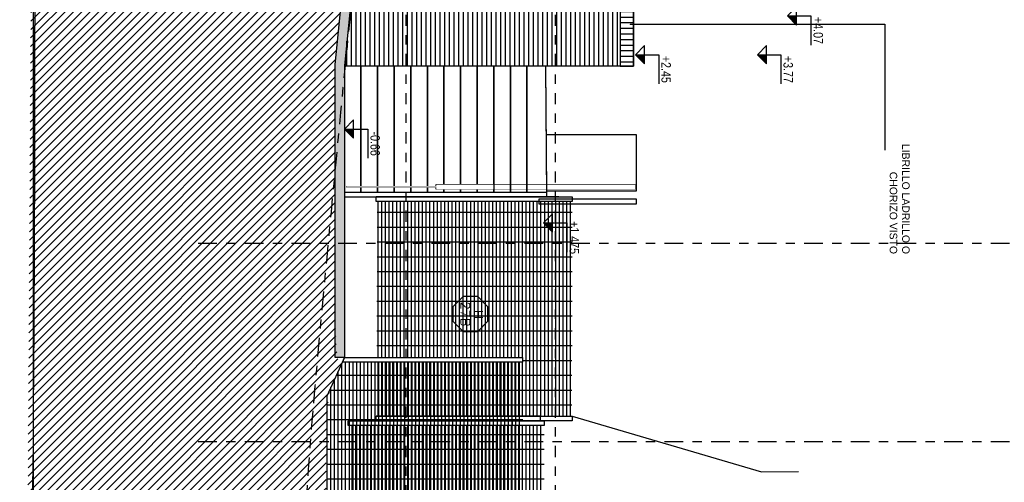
# Model space of a CAD drawing. Header units: millimetres. Extents: x 4617 to 4884, y 1258 to 1784.
# Tile 153 of 168: x 4653.46 to 4664.02, y 1575.25 to 1580.21. Entities that reach past the tile are written whole.
import ezdxf
from ezdxf.enums import TextEntityAlignment as Align

# ---------------------------------------------------------------- set-up
doc = ezdxf.new("R2010")
doc.units = ezdxf.units.MM
doc.header["$LTSCALE"] = 0.4
doc.set_wipeout_variables(frame=1)
doc.linetypes.add('DASHDOT', pattern=[1, 0.5, -0.25, 0, -0.25])
for name, color, linetype in [('00 AC - ABERTURAS ALUMINIO - HATCH', 254, 'Continuous'), ('00 AC - ABERTURAS ALUMINIO - TIPO', 3, 'Continuous'), ('00 AC - HERRERÍA', 4, 'Continuous'), ('00 AC - SUELO', 1, 'Continuous'), ('00 AC - SUELO HATCH', 253, 'Continuous'), ('00 AC - TEXTOS', 3, 'Continuous'), ('200', 6, 'Continuous'), ('200cotas50', 1, 'Continuous'), ('A HERRERÍA', 4, 'Continuous'), ('A MURO', 1, 'Continuous'), ('Hatch 354', 254, 'Continuous'), ('Hatch Ladrillo Visto', 32, 'Continuous'), ('TXT', 3, 'Continuous'), ('TXT COTA', 3, 'Continuous')]:
    doc.layers.add(name, color=color, linetype=linetype)
doc.styles.add('arial', font='arial.ttf')
doc.styles.add('ARIAL NARROW', font='ARIALN.TTF')
doc.styles.add('ROMANS', font='romans', dxfattribs={"height": 2})
doc.styles.add('SaAS simplex', font='simplex.shx', dxfattribs={"width": 0.8})
doc.dimstyles.new('COTAS 125', dxfattribs={"dimscale": 0.01, "dimtxt": 15, "dimasz": 8, "dimexe": 5, "dimexo": 20, "dimgap": 10, "dimtad": 0, "dimzin": 9, "dimdsep": 46, "dimtxsty": 'SaAS simplex', "dimblk": 'OBLIQUE', "dimcen": 0, "dimclrd": 8, "dimclre": 8, "dimclrt": 256, "dimadec": 1, "dimazin": 0, "dimtfac": 1, "dimtmove": 2, "dimatfit": 3, "dimldrblk": 'OBLIQUE', "dimfxl": 10, "dimlwd": -1, "dimlwe": -1, "dimarcsym": 0})
pattern_1 = [(270, (4644.444386, 1771.97546), (0.0396875, -5e-17), []), (360, (4644.44439, 1771.97546), (2e-16, 0.15875), [])]

# ---------------------------------------------------------------- blocks, each defined once
blk = doc.blocks.new('Nivel corte')
at = {"color": 0}
for p, q in [((0, 0.2), (0.25, 0.2)), ((0, 0), (0, 0.2)), ((0.0784, 0.0784), (-0.0784, 0.0784)), ((0, 0), (-0.0784, 0.0784)), ((0, 0), (0.0784, 0.0784))]:
    blk.add_line(p, q, dxfattribs=at)
blk.add_solid([(0, 0), (0.0784, 0.0784), (0, 0.0784), (0.0784, 0.0784)], dxfattribs=at)
at = {"color": 0, "style": 'ARIAL NARROW', "flags": 4}
blk.add_attdef('NIVEL', text='', height=0.08, dxfattribs=at).set_placement((0.125, 0.2), align=Align.BOTTOM_CENTER)
blk = doc.blocks.new('baranda frente de costado')
at = {"color": 6}
blk.add_lwpolyline([(0.005, 0.96), (0.005, 0), (-0.005, 0), (-0.005, 0.96)], close=True, dxfattribs=at)
blk.add_wipeout([(0.005, 0.96), (0.005, 0), (-0.005, 0), (-0.005, 0.96)], dxfattribs=at)
at = {"color": 2}
blk.add_lwpolyline([(0.025, 0.96), (-0.025, 0.96), (-0.025, 3.095), (0.025, 3.095), (0.025, 0.96)], dxfattribs=at)
blk.add_wipeout([(-0.025, 3.095), (0.025, 3.095), (0.025, 0.96), (-0.025, 0.96)], dxfattribs=at)
at = {"color": 6}
blk.add_wipeout([(0.005, 0.96), (0.005, 0), (-0.005, 0), (-0.005, 0.96)], dxfattribs=at)
blk = doc.blocks.new('_Oblique')
at = {"layer": 'TXT COTA', "color": 0, "lineweight": -2}
blk.add_line((-0.5, -0.5), (0.5, 0.5), dxfattribs=at)
blk = doc.blocks.new('*U575')
at = {"color": 0, "linetype": 'ByBlock', "ltscale": 0.1}
blk.add_lwpolyline([(0, 0.344), (0.119, 0.344), (0.288, 0.175), (0.288, -0.064), (0.119, -0.233), (0, -0.233), (-0.119, -0.233), (-0.288, -0.064), (-0.288, 0.175), (-0.119, 0.344)], close=True, dxfattribs=at)
at = {"color": 0, "style": 'ROMANS', "width": 1.1}
blk.add_text('H', height=0.15, dxfattribs=at).set_placement((-0.088, 0.112))
at = {"color": 0, "linetype": 'ByBlock', "style": 'ROMANS', "width": 1.05}
blk.add_attdef('NRO', text='', height=0.15, dxfattribs=at).set_placement((0, -0.027), align=Align.MIDDLE)

msp = doc.modelspace()

# ---------------------------------------------------------------- hatches: boundary and pattern name
at = {"layer": '00 AC - SUELO HATCH'}
h = msp.add_hatch(dxfattribs=at)
h.set_pattern_fill('LINE', color=254, scale=0.02, angle=1575, double=1)
h.set_pattern_definition([(45, (23.66417, 11.9171), (-0.0449012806, 0.0449012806), [])])
edge = h.paths.add_edge_path()
edge.add_spline(control_points=[(4658.97, 1611.634), (4659.117, 1611.634), (4659.22, 1613.737), (4659.22, 1616.71), (4659.22, 1619.684), (4659.117, 1621.786), (4658.97, 1621.786), (4657.181, 1621.786), (4655.391, 1621.786), (4653.601, 1621.786), (4653.601, 1602.008), (4653.601, 1582.231), (4653.601, 1562.453), (4654.935, 1562.453), (4656.268, 1562.453), (4657.601, 1562.453), (4657.435, 1564.474), (4657.268, 1566.495), (4657.101, 1568.516), (4656.895, 1569.201), (4656.688, 1569.885), (4656.481, 1570.569), (4656.571, 1570.569), (4656.661, 1570.569), (4656.751, 1570.569), (4656.751, 1572.437), (4656.751, 1574.304), (4656.751, 1576.172), (4656.815, 1576.309), (4656.878, 1576.447), (4656.941, 1576.585), (4656.908, 1576.585), (4656.875, 1576.585), (4656.841, 1576.585), (4656.841, 1577.628), (4656.841, 1578.67), (4656.841, 1579.713), (4656.842, 1579.717), (4656.842, 1579.721), (4656.843, 1579.726), (4657.152, 1582.82), (4657.462, 1585.914), (4657.771, 1589.008), (4657.771, 1589.508), (4657.771, 1590.008), (4657.771, 1590.508), (4658.081, 1593.606), (4658.391, 1596.704), (4658.701, 1599.802), (4658.701, 1600.479), (4658.701, 1601.155), (4658.701, 1601.832), (4658.801, 1601.832), (4658.901, 1601.832), (4659.001, 1601.832), (4659.001, 1602.817), (4659.001, 1603.801), (4659.001, 1604.786), (4658.92, 1605.16), (4658.838, 1605.533), (4658.756, 1605.906), (4658.744, 1605.954), (4658.698, 1606.128), (4658.487, 1606.328), (4658.318, 1606.519), (4658.285, 1606.667), (4658.27, 1607.008), (4658.528, 1607.174), (4658.732, 1607.223), (4658.808, 1607.317), (4658.811, 1607.378), (4658.812, 1607.406), (4658.865, 1608.815), (4658.917, 1610.225), (4658.97, 1611.634)], knot_values=[0, 0, 0, 0, 1.570796, 1.570796, 1.570796, 3.141593, 3.141593, 3.141593, 4.141593, 4.141593, 4.141593, 5.141593, 5.141593, 5.141593, 6.141593, 6.141593, 6.141593, 7.141593, 7.141593, 7.141593, 7.762084, 7.762084, 7.762084, 8.762084, 8.762084, 8.762084, 9.762084, 9.762084, 9.762084, 10.762084, 10.762084, 10.762084, 11.762084, 11.762084, 11.762084, 12.762084, 12.762084, 12.762084, 13.762084, 13.762084, 13.762084, 14.762084, 14.762084, 14.762084, 15.762084, 15.762084, 15.762084, 16.762084, 16.762084, 16.762084, 17.762084, 17.762084, 17.762084, 18.762084, 18.762084, 18.762084, 19.762084, 19.762084, 19.762084, 20.762084, 20.762084, 20.762084, 20.909892, 21.297641, 21.56682, 21.769855, 22.049035, 22.421859, 22.577783, 22.673233, 22.75656, 22.75656, 22.75656, 23.75656, 23.75656, 23.75656, 23.75656], weights=[1, 0.804738, 0.804738, 1, 0.804738, 0.804738, 1, 1, 1, 1, 1, 1, 1, 1, 1, 1, 1, 1, 1, 1, 1, 1, 1, 1, 1, 1, 1, 1, 1, 1, 1, 1, 1, 1, 1, 1, 1, 1, 1, 1, 1, 1, 1, 1, 1, 1, 1, 1, 1, 1, 1, 1, 1, 1, 1, 1, 1, 1, 1, 1, 1, 1, 1, 1, 1, 1, 1, 1, 1, 1, 1, 1, 1, 1, 1], degree=3, periodic=0)
at = {"layer": 'Hatch 354'}
h = msp.add_hatch(dxfattribs=at)
h.set_pattern_fill('GRATE', color=256, scale=0.05)
h.set_pattern_definition(pattern_1)
h.paths.add_polyline_path([(4657.292, 1578.256), (4657.288, 1575.956), (4659.381, 1575.956), (4659.385, 1578.256)])
h = msp.add_hatch(dxfattribs=at)
h.set_pattern_fill('GRATE', color=256, scale=0.05)
h.set_pattern_definition(pattern_1)
h.paths.add_polyline_path([(4656.992, 1575.856), (4656.988, 1573.556), (4659.081, 1573.556), (4659.085, 1575.856)])
at = {"layer": 'Hatch Ladrillo Visto'}
h = msp.add_hatch(dxfattribs=at)
h.set_pattern_fill('_USER', color=256, scale=0.05, angle=900, pattern_type=0)
h.set_pattern_definition([(90, (-0.031436, 11.917103), (-0.05, 3e-16), [])])
h.paths.add_polyline_path([(4659.901, 1579.708), (4659.901, 1580.606), (4657.031, 1580.606), (4656.942, 1579.708)])
h = msp.add_hatch(dxfattribs=at)
h.set_pattern_fill('_USER', color=256, scale=0.06, angle=90, pattern_type=0)
h.set_pattern_definition([(360, (4660.02148, 1579.45374), (1e-16, 0.06), [])])
h.paths.add_polyline_path([(4660.041, 1579.708), (4660.041, 1580.606), (4659.898, 1580.606), (4659.898, 1579.708)])

# ---------------------------------------------------------------- linework, layer by layer
at = {"layer": '00 AC - ABERTURAS ALUMINIO - HATCH', "color": 6}
msp.add_lwpolyline([(4660.041, 1580.606), (4660.041, 1579.708), (4656.941, 1579.708)], dxfattribs=at)
at = {"layer": '00 AC - ABERTURAS ALUMINIO - HATCH'}
for points in [[(4657.283, 1578.256), (4657.283, 1578.306), (4659.383, 1578.306), (4659.383, 1578.256)], [(4656.983, 1575.856), (4656.983, 1575.906), (4659.083, 1575.906), (4659.083, 1575.856)], [(4657.283, 1575.906), (4657.283, 1575.956), (4659.383, 1575.956), (4659.383, 1575.906)]]:
    msp.add_lwpolyline(points, close=True, dxfattribs=at)
at = {"layer": '00 AC - ABERTURAS ALUMINIO - HATCH', "linetype": 'DASHDOT'}
for points in [[(4655.374, 1577.809), (4670.733, 1577.809)], [(4655.374, 1575.687), (4670.733, 1575.687)]]:
    msp.add_lwpolyline(points, dxfattribs=at)
at = {"layer": '00 AC - ABERTURAS ALUMINIO - HATCH', "color": 1}
msp.add_lwpolyline([(4656.751, 1576.172), (4656.751, 1570.569)], dxfattribs=at)
at = {"layer": '00 AC - HERRERÍA', "color": 253}
for p, q in [((4659.042, 1578.306), (4657.283, 1578.306)), ((4659.042, 1578.256), (4657.283, 1578.256)), ((4659.242, 1578.306), (4657.483, 1578.306)), ((4658.742, 1575.906), (4656.983, 1575.906)), ((4659.042, 1575.956), (4657.283, 1575.956)), ((4659.042, 1575.906), (4657.283, 1575.906)), ((4658.742, 1575.906), (4658.742, 1575.856)), ((4659.042, 1575.956), (4659.042, 1575.906)), ((4658.742, 1575.856), (4656.983, 1575.856))]:
    msp.add_line(p, q, dxfattribs=at)
msp.add_lwpolyline([(4659.114, 1578.371), (4660.074, 1578.371), (4660.074, 1578.971), (4659.108, 1578.971)], dxfattribs=at)
at = {"layer": '00 AC - HERRERÍA', "color": 251}
msp.add_lwpolyline([(4659.025, 1578.231), (4660.073, 1578.231), (4660.073, 1578.281), (4659.025, 1578.281), (4659.025, 1578.231)], dxfattribs=at)
at = {"layer": '00 AC - SUELO', "color": 2}
msp.add_lwpolyline([(4656.751, 1576.172), (4656.751, 1570.569)], dxfattribs=at)
at = {"layer": '00 AC - SUELO'}
msp.add_rational_spline([(4658.97, 1611.634), (4659.117, 1611.634), (4659.22, 1613.737), (4659.22, 1616.71), (4659.22, 1619.684), (4659.117, 1621.786), (4658.97, 1621.786), (4657.181, 1621.786), (4655.391, 1621.786), (4653.601, 1621.786), (4653.601, 1602.008), (4653.601, 1582.231), (4653.601, 1562.453), (4654.935, 1562.453), (4656.268, 1562.453), (4657.601, 1562.453), (4657.435, 1564.474), (4657.268, 1566.495), (4657.101, 1568.516), (4656.895, 1569.201), (4656.688, 1569.885), (4656.481, 1570.569)], [1, 0.804737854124, 0.804737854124, 1, 0.804737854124, 0.804737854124, 1, 1, 1, 1, 1, 1, 1, 1, 1, 1, 1, 1, 1, 1, 1, 1], degree=3, knots=[0, 0, 0, 0, 1.570796, 1.570796, 1.570796, 3.141593, 3.141593, 3.141593, 4.141593, 4.141593, 4.141593, 5.141593, 5.141593, 5.141593, 6.141593, 6.141593, 6.141593, 7.141593, 7.141593, 7.141593, 7.762084, 7.762084, 7.762084, 7.762084], dxfattribs=at)
at = {"layer": 'A MURO', "color": 4}
for points in [[(4656.941, 1579.708), (4656.941, 1578.358), (4657.119, 1578.358), (4657.119, 1579.708)], [(4657.119, 1579.708), (4657.119, 1578.358), (4657.297, 1578.358), (4657.297, 1579.708)], [(4657.297, 1579.708), (4657.297, 1578.358), (4657.475, 1578.358), (4657.475, 1579.708)], [(4657.475, 1579.708), (4657.475, 1578.358), (4657.653, 1578.358), (4657.653, 1579.708)], [(4657.653, 1579.708), (4657.653, 1578.358), (4657.831, 1578.358), (4657.831, 1579.708)], [(4657.831, 1579.708), (4657.831, 1578.358), (4658.009, 1578.358), (4658.009, 1579.708)], [(4658.009, 1579.708), (4658.009, 1578.358), (4658.187, 1578.358), (4658.187, 1579.708)], [(4658.187, 1579.708), (4658.187, 1578.358), (4658.365, 1578.358), (4658.365, 1579.708)], [(4658.365, 1579.708), (4658.365, 1578.358), (4658.543, 1578.358), (4658.543, 1579.708)]]:
    msp.add_lwpolyline(points, close=True, dxfattribs=at)
at = {"layer": 'Hatch Ladrillo Visto'}
msp.add_lwpolyline([(4660.041, 1579.708), (4660.041, 1580.606), (4659.898, 1580.606), (4659.898, 1579.708)], close=True, dxfattribs=at)

# ---------------------------------------------------------------- block references
at = {"layer": '00 AC - ABERTURAS ALUMINIO - TIPO', "extrusion": (0, 0, -1)}
ref = msp.add_blockref('*U575', (-4658.257, 1577.052), dxfattribs=dict(at, xscale=0.65, yscale=0.65, zscale=-0.65, rotation=90.00000000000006))
ref.add_attrib('NRO', '27B', dxfattribs={"layer": '0', "color": 0, "linetype": 'ByBlock', "ltscale": 0.5, "height": 0.0975, "rotation": 90, "style": 'ROMANS', "text_generation_flag": 6, "width": 1.05}).set_placement((4658.239, 1577.052), align=Align.MIDDLE)
at = {"layer": '200cotas50', "xscale": 1.25, "yscale": 1.25, "zscale": 1.25, "rotation": 269.9999999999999}
for p, values in [((4661.693, 1580.246), {'NIVEL': '+4.07'}), ((4660.062, 1579.829), {'NIVEL': '+2.45'}), ((4661.371, 1579.829), {'NIVEL': '+3.77'}), ((4656.941, 1579.033), {'NIVEL': '-0.66'}), ((4659.076, 1578.027), {'NIVEL': '+1.475'})]:
    msp.add_blockref('Nivel corte', p, dxfattribs=at).add_auto_attribs(values)

# ---------------------------------------------------------------- texts
at = {"layer": '00 AC - TEXTOS', "insert": (4662.789, 1577.694), "char_height": 0.08, "width": 2.46569, "attachment_point": 9, "rotation": 270, "style": 'arial'}
msp.add_mtext('\\PLIBRILLO LADRILLO O \\PCHORIZO VISTO ', dxfattribs=at)

# ---------------------------------------------------------------- leaders
at = {"layer": 'A HERRERÍA', "color": 254, "ltscale": 0.5}
msp.add_leader([(4660.009, 1580.157), (4662.737, 1580.157), (4662.737, 1578.807)], dimstyle='COTAS 125', override={"dimtxt": 5, "dimasz": 6, "dimldrblk": 'DotSmall'}, dxfattribs=at)
at = {"layer": 'TXT'}
msp.add_leader([(4659.383, 1575.956), (4661.415, 1575.362), (4661.813, 1575.363)], dimstyle='COTAS 125', override={"dimtxt": 5, "dimasz": 6, "dimgap": 0, "dimldrblk": 'DotSmall'}, dxfattribs=at)

# ---------------------------------------------------------------- next in the draw order: block references
at = {"layer": '00 AC - ABERTURAS ALUMINIO - HATCH', "color": 6, "rotation": 269.9999999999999}
msp.add_blockref('baranda frente de costado', (4656.966, 1578.414), dxfattribs=at)

# ---------------------------------------------------------------- next in the draw order: hatches: boundary and pattern name
at = {"layer": '00 AC - SUELO HATCH'}
h = msp.add_hatch(color=1, dxfattribs=at)
h.dxf.hatch_style = 1
h.paths.add_polyline_path([(4659.001, 1601.832), (4659.001, 1604.786), (4659.101, 1604.786), (4659.101, 1601.632), (4658.801, 1601.632), (4658.801, 1599.797), (4657.871, 1590.503), (4657.871, 1589.003), (4656.942, 1579.716), (4656.941, 1579.708), (4656.941, 1576.585), (4656.841, 1576.585), (4656.841, 1579.713), (4656.843, 1579.726), (4657.771, 1589.008), (4657.771, 1590.508), (4658.701, 1599.802), (4658.701, 1601.832)])

# ---------------------------------------------------------------- next in the draw order: linework, layer by layer
at = {"layer": '00 AC - SUELO', "color": 3}
msp.add_lwpolyline([(4656.941, 1578.306), (4659.113, 1578.306), (4659.103, 1579.708)], dxfattribs=at)
at = {"layer": '200', "color": 2, "linetype": 'DASHDOT', "ltscale": 0.6}
msp.add_lwpolyline([(4659.201, 1629.399), (4659.201, 1550.353)], dxfattribs=at)
at = {"layer": 'A MURO', "color": 4}
for points in [[(4658.543, 1579.708), (4658.543, 1578.358), (4658.721, 1578.358), (4658.721, 1579.708)], [(4658.721, 1579.708), (4658.721, 1578.358), (4658.899, 1578.358), (4658.899, 1579.708)], [(4658.899, 1579.708), (4658.899, 1578.358), (4659.113, 1578.358), (4659.101, 1579.708)]]:
    msp.add_lwpolyline(points, close=True, dxfattribs=at)

# ---------------------------------------------------------------- next in the draw order: wipeouts: each hides what was drawn before it
at = {"color": 2}
msp.add_wipeout([(4656.919, 1576.535), (4656.941, 1576.585), (4658.851, 1576.585), (4658.851, 1576.535)], dxfattribs=at).dxf.layer = '00 AC - ABERTURAS ALUMINIO - HATCH'

# ---------------------------------------------------------------- next in the draw order: hatches: boundary and pattern name
at = {"layer": 'Hatch 354'}
h = msp.add_hatch(dxfattribs=at)
h.set_pattern_fill('GRATE', color=256, scale=0.05)
h.set_pattern_definition([(270, (4644.41295, 1771.97546), (0.0396875, -5e-17), []), (360, (4644.41295, 1771.97546), (2e-16, 0.15875), [])])
h.paths.add_polyline_path([(4656.919, 1576.535), (4656.76, 1576.191), (4656.755, 1570.734), (4658.848, 1570.734), (4658.854, 1576.535)])

# ---------------------------------------------------------------- next in the draw order: linework, layer by layer
at = {"layer": '00 AC - ABERTURAS ALUMINIO - HATCH', "color": 251}
msp.add_lwpolyline([(4656.919, 1576.535), (4656.941, 1576.585), (4658.851, 1576.585), (4658.851, 1576.535)], close=True, dxfattribs=at)
at = {"layer": '00 AC - SUELO'}
msp.add_lwpolyline([(4659.001, 1601.832), (4659.001, 1604.786), (4659.101, 1604.786), (4659.101, 1601.632), (4658.801, 1601.632), (4658.801, 1599.797), (4657.871, 1590.503), (4657.871, 1589.003), (4656.942, 1579.716), (4656.941, 1579.708), (4656.941, 1576.585), (4656.841, 1576.585), (4656.841, 1579.713), (4656.843, 1579.726), (4657.771, 1589.008), (4657.771, 1590.508), (4658.701, 1599.802), (4658.701, 1601.832)], close=True, dxfattribs=at)
msp.add_lwpolyline([(4656.941, 1576.585), (4656.751, 1576.172)], dxfattribs=at)
at = {"layer": '200', "color": 2, "linetype": 'DASHDOT', "ltscale": 0.6}
msp.add_lwpolyline([(4657.601, 1629.399), (4657.601, 1550.353)], dxfattribs=at)
at = {"layer": '200', "color": 3, "linetype": 'DASHDOT'}
msp.add_lwpolyline([(4658.676, 1606.112, 0.001485), (4658.587, 1605.449, 0.0167), (4658.581, 1605.39, 0.001047), (4658.327, 1601.309, -0.001189), (4658.101, 1597.713, -0.000152), (4657.811, 1593.272, 0.000209), (4657.601, 1590.05, 0.002962), (4657.372, 1586.147, -0.002473), (4657.101, 1581.472, -0.00916), (4657.005, 1580.279, 0.002559), (4656.601, 1576.014, 0.016768), (4656.499, 1574.165, 0.008635), (4656.481, 1570.569)], format="xyb", dxfattribs=at)
at = {"layer": 'A MURO'}
msp.add_lwpolyline([(4673.57, 1550.353), (4673.57, 1629.399), (4653.601, 1629.399), (4653.601, 1550.353)], close=True, dxfattribs=at)

doc.saveas('drawing.dxf')
